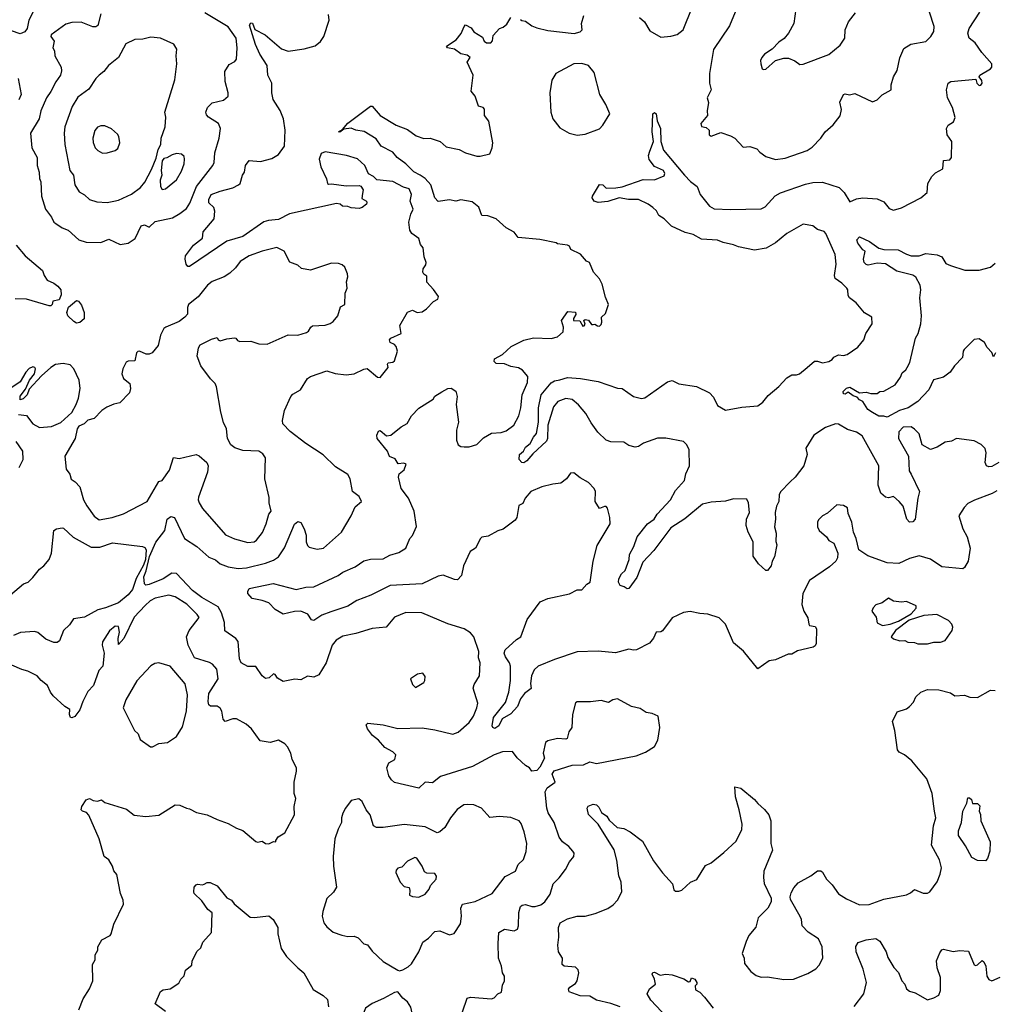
# Model space of a CAD drawing. Extents: x 1921360 to 2014538, y 768294 to 907744.
# Tile 226 of 256: x 1987323 to 1993360, y 822989 to 829089. Entities that reach past the tile are written whole.
import ezdxf

# ---------------------------------------------------------------- set-up
doc = ezdxf.new("R2010")
doc.units = 0

msp = doc.modelspace()

# ---------------------------------------------------------------- linework, layer by layer
at = {"layer": '0CON10XD'}
for points in [[(1987410.5, 829145), (1987380, 829085), (1987369.4, 829035), (1987355, 829013.8), (1987325, 829000.8), (1987225, 829036.7)], [(1987824.5, 829125), (1987806.6, 829053.4), (1987795, 829044.6), (1987775, 829043.8), (1987703.7, 829073.7), (1987645, 829072.3), (1987608.3, 829061.7), (1987517.7, 828995), (1987515.4, 828985), (1987535.4, 828955.4), (1987527.8, 828915), (1987538.9, 828895), (1987540, 828865), (1987579.4, 828795), (1987581.7, 828771.7), (1987576.5, 828745), (1987545.9, 828704.1), (1987516.5, 828643.5), (1987489.6, 828605), (1987453.1, 828525), (1987442.9, 828475), (1987389.4, 828385), (1987398.1, 828295), (1987430.9, 828235), (1987430.6, 828185), (1987443.1, 828145), (1987445.5, 828105.5), (1987453.1, 828085), (1987457.5, 827995), (1987482, 827915), (1987520, 827865), (1987534, 827835), (1987545.7, 827825.7), (1987585, 827798.6), (1987623.8, 827785), (1987690, 827725), (1987735, 827710.8), (1987825, 827707.5), (1987875, 827729.2), (1987945, 827695.7)], [(1987945, 827695.7), (1987995, 827704.3), (1988037.5, 827732.5), (1988075, 827812), (1988095, 827818.8), (1988125.5, 827804.5), (1988161.5, 827838.5), (1988268.8, 827861.2), (1988315, 827887.3), (1988355, 827919.1), (1988377.2, 827952.8), (1988418.8, 828055), (1988518.8, 828185), (1988526.8, 828205), (1988530.5, 828265), (1988557.7, 828355), (1988567.1, 828415), (1988554.7, 828444.7), (1988492.9, 828485), (1988479.1, 828499.1), (1988475.8, 828515), (1988485.7, 828545), (1988515, 828572.9), (1988585, 828591.1), (1988614.2, 828615), (1988614.3, 828635), (1988595.5, 828705.5), (1988592.8, 828767.2), (1988619.6, 828810.4), (1988655, 828830.6), (1988665.4, 828844.6), (1988670.6, 828915), (1988664.4, 828975), (1988615, 829044.3), (1988470.3, 829130.3)], [(1988842.9, 828995), (1988945, 828908.6), (1988985, 828893.1), (1989085, 828909.2), (1989152.7, 828927.3), (1989185.5, 828954.5), (1989206.2, 828985), (1989238.8, 829085), (1989235, 829120)], [(1990425, 829090), (1990433, 829083), (1990455, 829080), (1990495, 829050), (1990525, 829037.5), (1990595, 829021.2), (1990757, 829003), (1990795, 829013.3), (1990806.7, 829025), (1990802.9, 829065), (1990816.7, 829115)], [(1992200, 826935), (1992245, 826973.3), (1992265, 826973.8), (1992295, 826962.5), (1992335, 826971.2), (1992355.9, 826984.1), (1992365, 826997.5), (1992395, 827012.5), (1992425, 827008.8), (1992447.5, 827015), (1992515, 827060), (1992551.2, 827105), (1992564.3, 827145.7), (1992602.5, 827205), (1992600, 827245), (1992555, 827272.5), (1992503.3, 827335), (1992463.3, 827365), (1992455, 827380), (1992453.3, 827415), (1992446.7, 827425), (1992415, 827456.2), (1992373.8, 827485), (1992368.8, 827505), (1992380.9, 827575), (1992373.8, 827633.8), (1992315.4, 827765), (1992305, 827776.1), (1992265, 827788.2), (1992235, 827811.1), (1992175, 827821.2), (1992075, 827763.3), (1992005, 827706.1), (1991946.5, 827673.5), (1991875, 827661.9), (1991775, 827681.5), (1991745, 827694.6), (1991679.3, 827709.3), (1991645, 827723.6), (1991545, 827730), (1991495, 827757.5), (1991445, 827770.4), (1991359.1, 827809.1), (1991314.3, 827855), (1991281.4, 827875), (1991266.4, 827905), (1991245, 827924.6), (1991215.7, 827945.7), (1991155, 827975.3), (1991094.2, 827974.2), (1991035, 827984.7), (1990965, 827962.2), (1990905, 827956.9), (1990880.8, 827965), (1990869.2, 827985), (1990870.8, 827995), (1990915, 828068), (1990933.8, 828065), (1990955, 828045.6), (1991015, 828048.1), (1991055, 828053.5), (1991185, 828097.8), (1991255, 828095.8), (1991315, 828121.2), (1991318.6, 828135), (1991310, 828155), (1991255, 828180), (1991222.3, 828222.3), (1991216.6, 828246.6), (1991225, 828274.2), (1991249.2, 828335), (1991241.2, 828395), (1991244.4, 828505.6), (1991255, 828513.3), (1991265, 828506.2), (1991271.7, 828461.7), (1991292.5, 828415), (1991293.8, 828335), (1991311.3, 828281.3), (1991440.7, 828125), (1991476.8, 828086.8), (1991520, 828055), (1991536.9, 828005), (1991595, 827932.9), (1991625, 827917.5), (1991725, 827913.3), (1991915, 827917.5), (1991940.1, 827929.9), (1992002.1, 827997.9), (1992035, 828015.5), (1992189.5, 828070.5), (1992235, 828080.9), (1992295, 828081.3), (1992399.6, 828049.6), (1992428.9, 828018.9), (1992465, 827961.2), (1992505, 827978), (1992545.6, 827984.4), (1992635, 827979.4), (1992675, 827960.8), (1992708.3, 827918.3), (1992735, 827909.2), (1992785, 827922.5), (1992905, 827984.2), (1992942.7, 828017.3), (1992948.6, 828075), (1992972.4, 828117.6), (1992995, 828139.4), (1993040, 828165), (1993045, 828217.5), (1993085, 828221.2), (1993094.2, 828235), (1993095.8, 828335), (1993068.6, 828375), (1993063.8, 828415), (1993073.8, 828435), (1993106.2, 828455), (1993117, 828483), (1993101.5, 828545), (1993068.9, 828605), (1993062.9, 828655), (1993074.2, 828695), (1993090, 828705), (1993245, 828720), (1993250.4, 828695), (1993265, 828680.8), (1993277, 828683), (1993284.7, 828695), (1993282, 828712), (1993266.7, 828735), (1993270, 828745), (1993336.7, 828785), (1993343.3, 828795), (1993343.3, 828815), (1993283.3, 828885), (1993241.4, 828945), (1993203.1, 828975), (1993195.5, 829005), (1993204.5, 829035), (1993270, 829135)], [(1991162.1, 829102.1), (1991193.8, 829075), (1991225, 829020), (1991295, 828981.2), (1991355, 828986.7), (1991395, 828996), (1991432.5, 829025), (1991487.5, 829165)], [(1991753.5, 829135), (1991719.2, 829050.8), (1991620, 828905), (1991596, 828755), (1991596.4, 828695), (1991605.7, 828655), (1991581.4, 828605), (1991590, 828575), (1991580, 828525), (1991583.3, 828495), (1991541.2, 828445), (1991545, 828427.5), (1991575, 828420), (1991592.5, 828405), (1991592.5, 828375), (1991605, 828366.7), (1991665, 828390), (1991725, 828370), (1991753.3, 828355), (1991805, 828300), (1991845, 828303.8), (1991889.5, 828289.5), (1991908, 828268), (1991945, 828242), (1992005, 828223.3), (1992065, 828230.6), (1992201.2, 828278.8), (1992230.9, 828299.1), (1992285.8, 828355), (1992311.4, 828395), (1992362.2, 828437.8), (1992405, 828493.8), (1992412.7, 828532.7), (1992402.7, 828577.3), (1992425, 828626.2), (1992435, 828630), (1992463.6, 828623.6), (1992495, 828631.2), (1992605, 828580), (1992635, 828593.3), (1992665.9, 828624.1), (1992720, 828655), (1992720, 828685), (1992735.5, 828735), (1992758.5, 828775), (1992775, 828853.3), (1992800.2, 828909.8), (1992842.7, 828937.3), (1992935, 828954), (1992966.2, 828985), (1992984, 829015), (1992986.6, 829046.6), (1992958.9, 829135)], [(1992130, 829155), (1992118.8, 829065), (1992084.3, 829005.7), (1992058.3, 828971.7), (1992025, 828948.8), (1991983, 828907), (1991935.5, 828874.5), (1991918.6, 828855), (1991911.4, 828835), (1991912.5, 828815), (1991921.2, 828785), (1991930.5, 828780.5)], [(1991930.5, 828780.5), (1991945, 828782.5), (1992005, 828836.7), (1992055, 828850), (1992085, 828850), (1992125, 828834), (1992155, 828811.2), (1992175, 828814.2), (1992335, 828873.1), (1992405, 828930.8), (1992433.5, 828975), (1992435.6, 829025), (1992457.1, 829075), (1992498.9, 829131.1)], [(1990065, 822943.3), (1990095, 823027.5), (1990115, 823032.5), (1990245, 823023.8), (1990260.7, 823029.3), (1990285, 823053.3), (1990306.7, 823065), (1990313, 823107), (1990326.7, 823135), (1990326.4, 823163.6), (1990314, 823185), (1990307.1, 823225), (1990288.1, 823275), (1990285.6, 823365), (1990291.2, 823435), (1990325.6, 823454.4), (1990385, 823444.4), (1990405.6, 823454.4), (1990412.5, 823475), (1990415, 823557.5), (1990425.5, 823594.5), (1990435, 823604.3), (1990455, 823608.5), (1990495, 823594.4), (1990515, 823595.6), (1990551.2, 823605), (1990576, 823624), (1990608.1, 823671.9), (1990627.5, 823735), (1990665, 823772.9), (1990702.9, 823825), (1990727.9, 823872.1), (1990755.9, 823904.1), (1990756.7, 823925), (1990748.8, 823938.8), (1990725, 823966.2), (1990685, 823996), (1990665, 824023.8), (1990633.8, 824115), (1990597.1, 824175), (1990587.7, 824205), (1990577.1, 824305), (1990590.7, 824329.3), (1990638.8, 824365), (1990621.2, 824415), (1990632.5, 824435), (1990745, 824471.2), (1990815, 824472), (1990855, 824491.2), (1990895, 824480.8), (1991141.2, 824528.8), (1991199.5, 824550.5), (1991255, 824586.7), (1991276, 824625), (1991288.8, 824705), (1991277.5, 824775), (1991240.8, 824790.8), (1991203.6, 824796.4), (1991165, 824821.9), (1991113.2, 824833.2), (1991025, 824880.6), (1990997.5, 824875), (1990970.5, 824859.5), (1990925, 824871.4), (1990857.6, 824862.4), (1990775, 824862.5), (1990765, 824857.5), (1990747.5, 824785), (1990742.5, 824705), (1990725, 824676.7), (1990713.6, 824636.4), (1990705, 824631.2), (1990654.3, 824635.7), (1990595, 824621.2), (1990579.5, 824610.5), (1990564.2, 824545), (1990573.3, 824515), (1990545, 824457.5), (1990525, 824436.7), (1990495, 824432.5), (1990480, 824455), (1990455, 824469.2), (1990405, 824516.2), (1990374.5, 824554.5), (1990313.1, 824553.1), (1990261.4, 824535), (1990127.3, 824462.7), (1989929.4, 824400.6), (1989879.7, 824360.3), (1989833.8, 824366.2), (1989795, 824327.7), (1989645, 824364.3), (1989625, 824380), (1989609.4, 824405), (1989596.5, 824455), (1989608.6, 824485), (1989646.2, 824505), (1989652, 824535), (1989633.2, 824553.2), (1989585, 824579.2), (1989544.6, 824624.6), (1989507.1, 824655), (1989477.5, 824695), (1989469.3, 824720.7), (1989479.2, 824730.8), (1989575, 824721.2), (1989665, 824698), (1989815, 824702.9), (1989895, 824690.5), (1990005, 824661.9), (1990038.6, 824675), (1990106.5, 824735), (1990133.9, 824775), (1990153.8, 824825), (1990160.5, 824855), (1990132.1, 824947.9), (1990138.6, 824971.4), (1990170.6, 825025), (1990174.4, 825105), (1990164.3, 825135), (1990167.1, 825175), (1990136, 825265), (1990115, 825291.2), (1990075.6, 825315.6), (1989975, 825346.9), (1989814.5, 825414.5), (1989715, 825415.6), (1989645, 825388), (1989593.7, 825326.3), (1989506.8, 825316.8), (1989404.5, 825285.5), (1989325, 825268.8), (1989284, 825246), (1989259.1, 825215), (1989221.1, 825105), (1989175, 825031.2), (1989145, 825016.2), (1989105, 825022.9), (1989065, 824998.6), (1989026, 825004), (1988955, 824988), (1988918.6, 825008.6), (1988905, 825033.3), (1988895, 825036.9), (1988867.8, 825012.2), (1988845, 825008), (1988825, 825023.8), (1988785, 825082), (1988735, 825082), (1988695, 825103.8), (1988685, 825130), (1988675, 825236.2), (1988662, 825255), (1988592.7, 825302.7), (1988590.8, 825355), (1988573, 825415), (1988552.3, 825452.3), (1988450.2, 825510.2), (1988393.4, 825553.4), (1988295, 825657.5), (1988265, 825659.2), (1988210.9, 825625), (1988125, 825590.2), (1988105, 825586.6), (1988095, 825594.3), (1988092.1, 825637.9), (1988107.1, 825675), (1988127, 825763), (1988167, 825853), (1988221.2, 825925), (1988235.8, 825995), (1988258.3, 826011.7), (1988282, 826005), (1988342.9, 825875), (1988420.9, 825825), (1988495, 825758.2), (1988535, 825742.2), (1988565, 825717.4), (1988615, 825698.8), (1988675, 825690), (1988726.8, 825693.2), (1988845, 825722.1), (1988895, 825740.5), (1988925, 825761.9), (1988963.9, 825816.1), (1989025, 825963.8), (1989045, 825980.8), (1989065, 825973.8), (1989085.3, 825935.3), (1989097.8, 825895), (1989096.8, 825855), (1989105, 825830.5), (1989115, 825821.5), (1989165, 825808.2), (1989204.1, 825815.9), (1989316.7, 825913.3), (1989375.8, 826015), (1989400, 826070), (1989439.2, 826105), (1989425.4, 826135.4), (1989385, 826166.7), (1989370, 826245), (1989355, 826272.1), (1989279.3, 826319.3), (1989203.5, 826393.5), (1989095, 826463.5), (1988997.4, 826537.4), (1988952, 826585), (1988949.8, 826605), (1988962.9, 826667.1), (1989002.3, 826755), (1989015, 826769.4), (1989061.2, 826795), (1989106, 826865), (1989125, 826878.6), (1989225, 826914.2), (1989276.8, 826896.8), (1989345, 826888.9), (1989395, 826894.5), (1989455, 826924.2), (1989475, 826927.5), (1989540, 826875), (1989555, 826872.9), (1989606, 826935), (1989600, 826955), (1989605, 826962.5), (1989635, 826967.5), (1989643.6, 826976.4), (1989663.8, 827035), (1989654.2, 827065), (1989645, 827075.8), (1989618.3, 827088.3), (1989612.5, 827105), (1989622.5, 827115), (1989686, 827145), (1989677.5, 827195), (1989725, 827276.2), (1989755, 827288.8), (1989785.7, 827275.7), (1989815, 827278.1), (1989842.7, 827297.3), (1989885, 827342.5), (1989913, 827357), (1989916.7, 827375), (1989885, 827417.5), (1989845, 827463.3), (1989845, 827500), (1989825, 827512.5), (1989820, 827525), (1989822, 827545), (1989839.1, 827570.9), (1989841.4, 827585), (1989828.8, 827618.8), (1989821.2, 827675), (1989806.1, 827696.1), (1989795, 827732.5), (1989752.5, 827765), (1989740, 827785), (1989732.9, 827835), (1989745.4, 827884.6), (1989760, 827915), (1989740.8, 827965), (1989748.9, 828005), (1989735, 828041.2), (1989700.5, 828050.5), (1989635, 828086.5), (1989535, 828096.7), (1989515, 828117.5), (1989483.4, 828133.4), (1989460.8, 828185), (1989415, 828226.8), (1989347.3, 828247.3), (1989215, 828270.9), (1989190.1, 828259.9), (1989178.6, 828225), (1989188.1, 828178.1), (1989223.7, 828103.7), (1989229.4, 828075), (1989235, 828069.4), (1989255, 828071.9), (1989345, 828058.8), (1989425, 828062.5), (1989435, 828057.5), (1989450, 828035), (1989447.1, 828012.9), (1989441.7, 827981.7), (1989470, 827965), (1989472.5, 827955), (1989470, 827945), (1989445, 827926.2), (1989425, 827920), (1989375, 827922.5), (1989355, 827932.5), (1989323, 827933), (1989307.5, 827945), (1989285, 827950), (1988993.1, 827886.9), (1988925, 827851.5), (1988864.8, 827845.2), (1988835, 827835.7), (1988705, 827745.9), (1988605, 827717.3), (1988375, 827559.2), (1988365, 827560), (1988354.3, 827574.3), (1988346.9, 827605), (1988350.6, 827625), (1988398.9, 827691.1), (1988455.4, 827734.6), (1988460, 827775), (1988527.1, 827855), (1988532, 827902), (1988525.4, 827925.4), (1988494.5, 827955), (1988494.5, 827975), (1988508.6, 828005), (1988565, 828026.7), (1988643.8, 828046.2), (1988677.5, 828065), (1988687.5, 828075), (1988701.9, 828125), (1988715.4, 828145), (1988721.9, 828185), (1988745, 828216.2), (1988815, 828210), (1988885, 828229.2), (1988925, 828254.2), (1988963.8, 828306.2), (1988967, 828405), (1988957.3, 828475), (1988935.5, 828525.5), (1988893.2, 828595), (1988885.3, 828634.7), (1988885.3, 828695.3), (1988860.5, 828745), (1988854.6, 828805), (1988811, 828875), (1988782.5, 828935), (1988746, 829055), (1988755, 829070), (1988765, 829066.2), (1988778.9, 829028.9), (1988842.9, 828995)], [(1990875, 827200), (1990885, 827203.3), (1990901.3, 827191.3), (1990915, 827190), (1990925, 827201.4), (1990929.6, 827215), (1990926.2, 827245), (1990951.9, 827268.1), (1990970.6, 827325), (1990950.6, 827370.6), (1990930.6, 827450.6), (1990915, 827482.5), (1990876.7, 827525), (1990852.5, 827585), (1990833.6, 827593.6), (1990795.9, 827635.9), (1990737.5, 827665), (1990727.5, 827685), (1990715, 827692.5), (1990655, 827700), (1990646.4, 827706.4), (1990545, 827727.1), (1990410.2, 827740.2), (1990385, 827772.5), (1990335, 827799.5), (1990275, 827855.6), (1990223, 827873), (1990185, 827876), (1990166.8, 827926.8), (1990125, 827961.4), (1990055, 827972.9), (1990025, 827964.6), (1989985, 827972.9), (1989915, 827963.3), (1989895, 827986.2), (1989869.2, 828065), (1989834.5, 828104.5), (1989803.6, 828125), (1989765, 828146.5), (1989715, 828195.6), (1989661.5, 828235), (1989635, 828267.8), (1989561.2, 828305), (1989530.5, 828350.5), (1989455.7, 828395.7), (1989405, 828404.2), (1989375, 828416), (1989330, 828410), (1989305, 828392.5), (1989297.5, 828395), (1989321.7, 828408.3), (1989355, 828447.7), (1989495, 828554), (1989505, 828553.3), (1989555.7, 828495), (1989655, 828435.5), (1989725, 828409.5), (1989778.6, 828368.6), (1989825, 828351.8), (1989865, 828355.6), (1989927.5, 828335), (1989965, 828302), (1990045, 828284.4), (1990083.8, 828265), (1990155, 828244.3), (1990175, 828243.8), (1990235, 828258.8), (1990248.8, 828295), (1990253.9, 828326.1), (1990229.3, 828459.3), (1990202, 828495), (1990202.5, 828535), (1990193.3, 828545), (1990165, 828553.3), (1990143.8, 828615), (1990120, 828645), (1990131.5, 828745), (1990093.8, 828825), (1990113.5, 828855), (1990095, 828869.1), (1990055, 828878.2), (1990016.6, 828906.6), (1989972.5, 828915), (1989966.7, 828925), (1990026.7, 828963.3), (1990057.5, 829002.5), (1990075, 829047.5), (1990085, 829056.2), (1990118.8, 829038.8), (1990135, 829013.3), (1990189.5, 828979.5), (1990200, 828955), (1990215, 828946.2), (1990240, 828945), (1990251.7, 828958.3), (1990255, 828990), (1990295, 829033.3), (1990318.3, 829041.7), (1990339.5, 829060.5), (1990365, 829102.5)], [(1987865, 827956.1), (1987905, 827963.6), (1987935, 827971.2), (1988015, 828008), (1988071.6, 828048.4), (1988098.2, 828081.8), (1988139.8, 828160.2), (1988168.8, 828231.2), (1988180.6, 828285), (1988198, 828315), (1988200, 828355), (1988224.2, 828425), (1988228.8, 828485), (1988222.2, 828515), (1988283.7, 828716.3), (1988297.1, 828815), (1988291.9, 828865), (1988295.3, 828905.3), (1988276.9, 828936.9), (1988195, 828974.3), (1988135, 828979.5), (1988085, 828968.6), (1988035, 828966.7), (1987980.2, 828939.8), (1987934.3, 828855), (1987872.5, 828805), (1987843.2, 828766.8), (1987815.6, 828744.4), (1987795, 828724), (1987751.2, 828658.8), (1987681.9, 828608.1), (1987648.3, 828551.7), (1987601.5, 828425), (1987597.9, 828385), (1987603.2, 828315), (1987632.9, 828155), (1987655.3, 828125.3), (1987664.6, 828065), (1987691.7, 828021.7), (1987725, 828004.3), (1987755.4, 827975.4), (1987800.3, 827960.3), (1987865, 827956.1)], [(1990775, 828372.5), (1990825, 828379.2), (1990915, 828412), (1990935.5, 828434.5), (1990978.8, 828505), (1990954.2, 828564.2), (1990915.7, 828625.7), (1990881.9, 828761.9), (1990845, 828804.2), (1990805, 828818.1), (1990755, 828814.3), (1990643.7, 828756.3), (1990618.6, 828715), (1990607.1, 828635), (1990612.5, 828515), (1990625.7, 828475), (1990667.9, 828417.9), (1990725.7, 828385.7), (1990775, 828372.5)], [(1987314.2, 828725), (1987332.2, 828625), (1987317.2, 828592.8)], [(1987835, 828262.5), (1987865, 828264.5), (1987915, 828278.1), (1987930, 828290), (1987942.5, 828325), (1987936, 828365), (1987929.4, 828379.4), (1987892.1, 828412.1), (1987850.7, 828430.7), (1987825, 828432.1), (1987805, 828423.5), (1987787.3, 828402.7), (1987775.4, 828355), (1987777.3, 828327.3), (1987789.2, 828295), (1987807.4, 828277.4), (1987835, 828262.5)], [(1988205, 828037.5), (1988225, 828040.8), (1988295, 828095.7), (1988325, 828151.2), (1988340.6, 828195), (1988344.3, 828225), (1988341.2, 828241.2), (1988325.6, 828255.6), (1988295, 828259.2), (1988267.7, 828252.3), (1988235, 828232.5), (1988215, 828228), (1988204.6, 828215.4), (1988198.9, 828155), (1988203.8, 828125), (1988192.9, 828095), (1988194.7, 828055), (1988205, 828037.5)], [(1992820, 826935), (1992836, 826965), (1992872, 827115), (1992887.5, 827145), (1992904.4, 827205.6), (1992909.4, 827255), (1992898.9, 827365), (1992905.5, 827415), (1992900.6, 827445), (1992872.9, 827492.9), (1992855, 827505.7), (1992755, 827530.8), (1992685, 827577.1), (1992635, 827580.8), (1992577.8, 827567.8), (1992565, 827571.5), (1992553.5, 827585), (1992549.4, 827605), (1992560, 827655), (1992545, 827663.8), (1992513.8, 827705), (1992508.8, 827725), (1992525, 827743.8), (1992585.7, 827715.7), (1992645, 827673.8), (1992675.9, 827665.9), (1992765, 827662.3), (1992815, 827635.4), (1992845, 827626.5), (1992893.3, 827626.7), (1992935, 827640.8), (1993005, 827631.9), (1993035, 827619.2), (1993059.1, 827579.1), (1993087.5, 827565), (1993177.6, 827537.6), (1993265, 827537.9), (1993335, 827556.2), (1993365, 827580.5)], [(1987301.1, 827691.1), (1987355.7, 827625), (1987464, 827535), (1987474.2, 827505), (1987493.3, 827475), (1987535, 827457.5), (1987558.3, 827438.3), (1987576.7, 827415), (1987580, 827385), (1987566.4, 827353.6), (1987527.5, 827345), (1987523.3, 827325), (1987515, 827316.7), (1987505, 827316.7), (1987365, 827358), (1987295, 827358.8)], [(1988735, 825850.5), (1988775, 825854.4), (1988790, 825865), (1988827.1, 825912.9), (1988849.2, 825965), (1988865.3, 826024.7), (1988880, 826045), (1988868.9, 826095), (1988868.3, 826128.3), (1988840.4, 826245), (1988844.5, 826374.5), (1988828.3, 826398.3), (1988805, 826416), (1988705, 826420.8), (1988655, 826436), (1988630, 826455), (1988610, 826495), (1988604.3, 826555), (1988585, 826593.3), (1988567.7, 826657.7), (1988542.5, 826815), (1988532.9, 826835), (1988504.3, 826864.3), (1988445.7, 826945), (1988421.9, 827005), (1988430.8, 827055), (1988441.2, 827075), (1988510.6, 827109.4), (1988545, 827120), (1988552.5, 827105), (1988565, 827100), (1988605, 827112.2), (1988652.3, 827117.7), (1988662.5, 827115), (1988671.2, 827101.2), (1988686, 827096), (1988755, 827097.5), (1988805, 827080), (1988855, 827079.4), (1988985, 827135.7), (1989045, 827134.4), (1989098.8, 827151.2), (1989111.7, 827158.3), (1989126.2, 827185), (1989137.1, 827192.9), (1989215, 827195.6), (1989245, 827206), (1989265, 827220), (1989294, 827255), (1989309.7, 827310.3), (1989336, 827325), (1989338.8, 827395), (1989352, 827425), (1989346.2, 827465), (1989356.2, 827495), (1989354.1, 827514.1), (1989336, 827555), (1989320.5, 827570.5), (1989298.3, 827578.3), (1989255, 827581.2), (1989125, 827537.5), (1989068.3, 827548.3), (1989045, 827567.5), (1988995, 827587.5), (1988961.2, 827655), (1988915, 827676.7), (1988825, 827654.5), (1988743.9, 827626.1), (1988688.8, 827591.2), (1988659.4, 827550.6), (1988625, 827518.6), (1988590, 827495), (1988515, 827467.1), (1988486.9, 827445), (1988427.6, 827372.4), (1988368.8, 827325), (1988361.2, 827305), (1988362.5, 827265), (1988345.6, 827245), (1988310.9, 827219.1), (1988227.5, 827185), (1988215.6, 827175), (1988195.6, 827135), (1988179.5, 827070.5), (1988143.3, 827025), (1988125, 827016.2), (1988106.4, 827016.4), (1988065.8, 827035.8), (1988055, 827033.8), (1988045.8, 827024.2), (1988035.4, 826974.6), (1987995, 826973.6), (1987982.7, 826967.3), (1987961.4, 826925), (1987955.6, 826895), (1987965.5, 826865.5), (1988004.2, 826834.2), (1988009.2, 826805), (1988003, 826777), (1987943.8, 826715), (1987905, 826707.1), (1987861.7, 826688.3), (1987832.4, 826667.6), (1987785, 826618.8), (1987745, 826607.5), (1987722.5, 826585), (1987688.3, 826571.7), (1987678.8, 826555), (1987665.6, 826495), (1987602.2, 826385), (1987611.4, 826305), (1987632.7, 826272.7), (1987641.7, 826241.7), (1987666.2, 826226.2), (1987694.3, 826195), (1987717.5, 826115), (1987737.6, 826077.6), (1987785, 826012.5), (1987815, 825990.8), (1987895, 826004.5), (1987965, 826028.6), (1988112.7, 826105), (1988185, 826227.5), (1988205, 826234), (1988251.2, 826298.8), (1988275, 826375.7), (1988310.2, 826369.8), (1988415, 826395.8), (1988435, 826387.1), (1988482.9, 826345), (1988490, 826325), (1988486.7, 826285), (1988430.9, 826130.9), (1988428.5, 826115), (1988434.6, 826095), (1988455, 826060.6), (1988598.5, 825898.5), (1988653.3, 825873.3), (1988735, 825850.5)], [(1987675, 827208.8), (1987658.3, 827218.3), (1987620, 827255), (1987614, 827274), (1987625, 827308), (1987675, 827350), (1987687.5, 827345), (1987705, 827320), (1987721.9, 827275), (1987722, 827235), (1987695, 827212), (1987675, 827208.8)], [(1993375, 826170), (1993346.8, 826153.2), (1993237, 826113), (1993195, 826090.8), (1993172.2, 826067.8), (1993140, 826015), (1993165.4, 825935.4), (1993191.1, 825885), (1993210.6, 825815), (1993197.1, 825735), (1993175.8, 825694.2), (1993165, 825686), (1993035, 825700), (1992965, 825745.8), (1992895, 825767.1), (1992835, 825750.6), (1992769.2, 825720.8), (1992695, 825724.1), (1992576.6, 825766.6), (1992520, 825805), (1992504.2, 825875), (1992487.5, 825915), (1992478, 825975), (1992455, 826030), (1992450, 826065), (1992425, 826080), (1992385, 826083.3), (1992327.3, 826032.7), (1992295, 826016.2), (1992270.2, 825989.8), (1992264.5, 825975), (1992265, 825947.5), (1992275, 825923.8), (1992320, 825885), (1992335, 825863.3), (1992365.6, 825845.6), (1992390, 825785), (1992388.8, 825755), (1992378.8, 825735), (1992338.3, 825698.3), (1992215, 825614.3), (1992172.9, 825535), (1992166.9, 825465), (1992180.8, 825425), (1992204.3, 825384.3), (1992210.8, 825345), (1992215.9, 825335.9), (1992250, 825330), (1992258.8, 825315), (1992256.7, 825225), (1992250, 825210), (1992237.6, 825202.4), (1992140.5, 825179.5), (1992105, 825158.8), (1992082.7, 825157.3), (1992005, 825123.8), (1991965, 825116.7), (1991895, 825067.5), (1991806.1, 825176.1), (1991745, 825228), (1991695, 825343.3), (1991655, 825384.3), (1991585, 825407.1), (1991535, 825409.4), (1991475, 825422.9), (1991435, 825415.7), (1991365, 825383.3), (1991305, 825303.8), (1991295, 825296.2), (1991265, 825293.8), (1991247.7, 825257.7), (1991223, 825227), (1991144.3, 825184.3), (1991125, 825182.2), (1991095, 825189.4), (1991014.2, 825165.8), (1990905, 825177.8), (1990775, 825171.8), (1990635, 825126.2), (1990535, 825084.6), (1990509.5, 825060.5), (1990493.3, 825025), (1990486, 824976), (1990490.6, 824945), (1990450, 824915), (1990425, 824881.2), (1990406.2, 824835), (1990365, 824788.2), (1990311.4, 824758.6), (1990290.6, 824715), (1990265, 824698.8), (1990254.1, 824704.1), (1990250, 824715), (1990257.9, 824765), (1990332, 824858), (1990353.2, 824923.2), (1990362.7, 824995), (1990363.8, 825085), (1990357.5, 825105), (1990331.2, 825141.2), (1990323.6, 825165), (1990330.6, 825185), (1990400.8, 825249.2), (1990427.1, 825265), (1990466.6, 825373.4), (1990547.3, 825482.7), (1990595, 825503.3), (1990728, 825532), (1990775, 825556), (1990805, 825556), (1990835, 825591.2), (1990856.2, 825605), (1990874.4, 825735), (1990898.7, 825831.3), (1990980.6, 825965), (1990978.6, 826005), (1990963.6, 826063.6), (1990955, 826072.5), (1990945, 826072.5), (1990915, 826060), (1990887.5, 826105), (1990890, 826165), (1990881.2, 826185), (1990845, 826222), (1990795, 826250), (1990755, 826282.5), (1990735, 826280), (1990710, 826245), (1990675, 826216.7), (1990625, 826212), (1990556.7, 826195), (1990488, 826165), (1990454.2, 826125), (1990439.3, 826090.7), (1990415, 826080), (1990402, 826005), (1990392, 825988), (1990317.5, 825932.5), (1990285, 825922.9), (1990225, 825890), (1990185, 825882.5), (1990176.2, 825875), (1990145.4, 825814.6), (1990113.3, 825795), (1990071.9, 825705), (1990058.8, 825645), (1990035, 825618.8), (1990015, 825620), (1989945, 825648.2), (1989915, 825642.5), (1989815, 825593.5), (1989617.1, 825582.9), (1989497.2, 825522.8), (1989410, 825490), (1989356.2, 825455), (1989249.8, 825420.2), (1989195, 825399.5), (1989145, 825366), (1989130.8, 825370.8), (1989106.8, 825406.8), (1989064.2, 825424.2), (1989025, 825423.3), (1988955, 825406.2), (1988905, 825436), (1988865, 825476.2), (1988825, 825491.2), (1988762.7, 825502.7), (1988735.7, 825535), (1988735, 825547.5), (1988744.4, 825565.6), (1988893.5, 825596.5), (1989035, 825558.8), (1989095, 825572.5), (1989145, 825574.4), (1989296, 825645), (1989325, 825665.6), (1989399.8, 825700.2), (1989455, 825737.1), (1989495, 825746.7), (1989575, 825749.4), (1989615, 825771.4), (1989672.1, 825787.9), (1989714.4, 825815.6), (1989739.2, 825875), (1989755.6, 825894.4), (1989780.3, 825949.7), (1989765.6, 826045), (1989731.2, 826125), (1989685.6, 826185.6), (1989668.5, 826255), (1989673.8, 826275), (1989705, 826300), (1989716, 826335), (1989702.3, 826342.3), (1989666.7, 826336.7), (1989647.5, 826367.5), (1989613.2, 826383.2), (1989600.8, 826415), (1989536.2, 826495), (1989534.4, 826515), (1989545, 826540), (1989555, 826543.3), (1989595, 826510), (1989622, 826515), (1989685, 826565.8), (1989722.7, 826587.3), (1989748.8, 826635), (1989795, 826681.2), (1989883, 826737), (1989894.2, 826755.8), (1989936.8, 826783.2), (1989975, 826803.3), (1989995, 826806.2), (1990025, 826788), (1990032.5, 826755), (1990026.4, 826705), (1990041.4, 826595), (1990028.6, 826545), (1990028.1, 826485), (1990038, 826455), (1990054.6, 826444.6), (1990075, 826441.8), (1990107.2, 826442.8), (1990155, 826458), (1990195, 826498.8), (1990245, 826528), (1990305, 826531.4), (1990335, 826541.9), (1990383.9, 826576.1), (1990414.5, 826635), (1990426.4, 826685), (1990434.5, 826765), (1990468, 826842), (1990469.4, 826879.4), (1990437, 826917), (1990412.7, 826932.7), (1990365, 826940), (1990325, 826956.2), (1990275, 826958.8), (1990262.3, 826972.3), (1990263, 826987), (1990313.3, 827015), (1990366.7, 827065), (1990445, 827102.9), (1990505, 827116.9), (1990615, 827112.9), (1990655, 827124.4), (1990689.2, 827155), (1990690.8, 827185), (1990678.8, 827225), (1990718.3, 827281.7), (1990765, 827276.7), (1990768.3, 827261.7), (1990752.2, 827237.8), (1990754, 827225), (1990793, 827223), (1990810.9, 827190.9), (1990818.5, 827191.5), (1990825, 827202.5), (1990816.7, 827225), (1990825, 827231.2), (1990846.9, 827226.9), (1990865, 827201.2), (1990875, 827200)], [(1993366, 827025), (1993355, 827000), (1993345, 827026.7), (1993315, 827058), (1993298.2, 827088.2), (1993265, 827112.5), (1993235, 827107.5), (1993172.2, 827045), (1993166.2, 827035), (1993163.3, 826996.7), (1993114, 826945), (1993085.3, 826905), (1993045.9, 826874.1), (1992982.9, 826857.1), (1992953.8, 826795), (1992885, 826724.4), (1992825.7, 826685), (1992772.1, 826667.9), (1992695, 826626.5), (1992675, 826632.9), (1992645, 826632), (1992605, 826654.4), (1992576, 826675), (1992545, 826722.5), (1992525, 826733.3), (1992510.7, 826750.7), (1992485, 826759.2), (1992455, 826782), (1992435, 826768.8), (1992425, 826770), (1992424.2, 826785), (1992445, 826805.6), (1992465, 826812.9), (1992525, 826776.7), (1992565, 826781.2), (1992595, 826772.5), (1992633, 826773), (1992650, 826785), (1992675, 826787.5), (1992745, 826827.5), (1992778.8, 826875), (1992789.5, 826900.5), (1992811.2, 826918.8), (1992820, 826935)], [(1987315, 826642.5), (1987365, 826635.8), (1987404.3, 826585), (1987445, 826562), (1987520.6, 826569.4), (1987576.6, 826593.4), (1987645.6, 826654.4), (1987672.9, 826705), (1987686.7, 826745), (1987696.7, 826805), (1987691.1, 826855), (1987658.2, 826925), (1987635, 826950), (1987592, 826958), (1987545, 826952.9), (1987515, 826934.1), (1987458.1, 826881.9), (1987381.1, 826798.9), (1987369.2, 826765), (1987345, 826740.8), (1987325, 826733.3), (1987325, 826756.2), (1987359.1, 826800.9), (1987384.4, 826855), (1987414.5, 826895), (1987421.4, 826925), (1987416, 826935), (1987405, 826937.5), (1987382, 826928), (1987360.8, 826905), (1987325, 826846), (1987275, 826811.2)], [(1993387.5, 826345), (1993345, 826320.9), (1993325, 826317.8), (1993311.9, 826325), (1993302.5, 826345), (1993308.9, 826405), (1993302.4, 826432.4), (1993277.9, 826457.9), (1993235, 826480), (1993125, 826494), (1993095, 826478.8), (1993055, 826470.8), (1993005, 826440), (1992965, 826427.1), (1992912, 826455), (1992895, 826523.3), (1992865, 826552.5), (1992845, 826566), (1992795, 826564.2), (1992768.6, 826535), (1992767.1, 826495), (1992828.6, 826385), (1992832.5, 826295), (1992843.9, 826273.9), (1992896.7, 826165), (1992885.6, 826125.6), (1992869.2, 825995), (1992855, 825978), (1992835, 825976), (1992818.6, 825995), (1992794.3, 826075), (1992770.8, 826105), (1992735, 826134), (1992705, 826126), (1992685, 826130), (1992656.5, 826156.5), (1992640, 826205), (1992645, 826326), (1992541.2, 826511.2), (1992505, 826533.5), (1992450.5, 826550.5), (1992395, 826584), (1992375, 826585.6), (1992315, 826561.9), (1992240.8, 826515), (1992192.2, 826435), (1992199.5, 826395), (1992179.2, 826325), (1992126.7, 826255), (1992095, 826226), (1992035.4, 826164.6), (1992027.5, 826145), (1992025.5, 826104.5), (1992010.6, 826075), (1992002.9, 826035), (1992004.5, 825994.5), (1991997.5, 825947.5), (1992007.5, 825907.5), (1992005.7, 825855.7), (1992012, 825835), (1991998.8, 825761.2), (1991984.2, 825735), (1991977.5, 825705), (1991955, 825676.7), (1991945, 825677.5), (1991898.3, 825718.3), (1991865.9, 825765.9), (1991865.8, 825855), (1991834.5, 825914.5), (1991823.1, 825955), (1991824.5, 825995.5), (1991844.2, 826035), (1991837.5, 826095), (1991827.5, 826117.5), (1991745, 826120.6), (1991695, 826105.6), (1991605, 826100.9), (1991551.7, 826088.3), (1991442.6, 825997.4), (1991355, 825940), (1991250.2, 825799.8), (1991182.2, 825727.8), (1991145, 825634), (1991096.7, 825565), (1991085, 825562.5), (1991066.2, 825576.2), (1991043, 825583), (1991032, 825605), (1991034, 825625), (1991051.2, 825655), (1991073.9, 825676.1), (1991098, 825745), (1991100, 825775), (1991127.5, 825825), (1991147.5, 825885), (1991212.1, 825965), (1991253.5, 825995), (1991271.1, 826025), (1991353.5, 826115), (1991385, 826171.9), (1991441.5, 826235), (1991449.4, 826275), (1991471.4, 826325), (1991470, 826425), (1991455.5, 826455), (1991435, 826475.6), (1991325, 826497.1), (1991274.1, 826495.9), (1991185.7, 826465), (1991155.8, 826444.2), (1991135, 826441.1), (1991095, 826451), (1991065, 826470.7), (1990984, 826474), (1990954.5, 826485), (1990903.7, 826533.7), (1990861.5, 826591.5), (1990829.2, 826649.2), (1990783.7, 826703.7), (1990745, 826735.5), (1990705, 826742), (1990655.8, 826724.2), (1990629, 826691), (1990594, 826576), (1990591.4, 826495), (1990585, 826478.8), (1990501.2, 826398.8), (1990465, 826355.8), (1990445, 826344), (1990432.5, 826345), (1990417.5, 826365), (1990418.8, 826395), (1990443.9, 826416.1), (1990455, 826441.2), (1990485, 826463.8), (1990505, 826502.5), (1990524.5, 826525.5), (1990535.6, 826595), (1990536.2, 826685), (1990552.9, 826765), (1990615, 826839.1), (1990635, 826851.9), (1990668.3, 826858.3), (1990715, 826871.9), (1990796.1, 826866.1), (1990905, 826848.1), (1991025, 826805.5), (1991055, 826804.4), (1991125, 826754.3), (1991175, 826742.2), (1991195, 826746.9), (1991335, 826844.6), (1991365, 826853.5), (1991405, 826833.8), (1991515, 826816.5), (1991596.2, 826776.2), (1991619.4, 826749.4), (1991645, 826699.4), (1991695, 826670), (1991795, 826689.4), (1991895, 826697.1), (1991925, 826719.2), (1991959.4, 826760.6), (1992025, 826815.8), (1992075, 826870), (1992105, 826888), (1992135, 826888), (1992153.3, 826895), (1992200, 826935)], [(1987318.6, 826315), (1987343.8, 826365), (1987342.2, 826415), (1987300, 826475)], [(1987265, 825525.8), (1987346.7, 825595), (1987375, 825604.2), (1987405, 825634), (1987445, 825684.3), (1987472.5, 825705), (1987506.2, 825743.8), (1987518.9, 825785), (1987533.3, 825925), (1987550, 825935), (1987585, 825941.2), (1987595, 825938.8), (1987654, 825884), (1987765, 825820.8), (1987818.9, 825821.1), (1987897.2, 825847.2), (1988084.4, 825824.4), (1988098.6, 825818.6), (1988105.8, 825805), (1988102.2, 825745), (1988090.6, 825709.4), (1988045, 825626.7), (1988021.1, 825558.9), (1987995, 825525.3), (1987935, 825476.7), (1987855, 825444.7), (1987806.9, 825433.1), (1987725, 825386.5), (1987655, 825377.1), (1987630.9, 825339.1), (1987593.1, 825305), (1987568.6, 825241.4), (1987555, 825230.8), (1987535, 825230)], [(1987690, 822955), (1987716.1, 823023.9), (1987755.8, 823085), (1987775.8, 823135), (1987774.1, 823235.9), (1987790, 823265), (1987790, 823295), (1987806.7, 823325), (1987806.7, 823345), (1987832.3, 823387.7), (1987882.5, 823415), (1987890, 823425), (1987906.2, 823485), (1987965, 823610), (1987963.8, 823635), (1987948, 823675), (1987923.9, 823793.9), (1987906.2, 823816.2), (1987898, 823845), (1987875, 823883.3), (1987846.2, 823905), (1987814.1, 824014.1), (1987751.2, 824161.2), (1987737.3, 824177.3), (1987712.5, 824185), (1987703.3, 824195), (1987706.7, 824215), (1987734.2, 824255.8), (1987755, 824263.3), (1987778.3, 824251.7), (1987805, 824248), (1987830, 824255), (1987849.2, 824239.2), (1987985, 824198.9), (1988031.7, 824161.7), (1988105, 824152), (1988185, 824161.2), (1988285, 824224), (1988315, 824222.5), (1988355, 824204), (1988375, 824201.2), (1988418.3, 824178.3), (1988485, 824163.8), (1988545, 824133.1), (1988615, 824110), (1988665, 824080), (1988705.5, 824065.5), (1988785, 823998), (1988795, 823994), (1988825, 824000), (1988845, 823986.2), (1988865.9, 823984.1), (1988895, 823997.5), (1988910, 823995), (1988910, 824005), (1988924.1, 824025.9), (1988965, 824052.5), (1989025, 824163.3), (1989022, 824215), (1989032.9, 824265), (1989023.1, 824295), (1989022, 824365), (1989037.5, 824432.5), (1989038, 824455), (1989010, 824505), (1989002, 824545), (1988982, 824585), (1988965, 824602), (1988925, 824626.2), (1988875, 824612), (1988811.7, 824621.7), (1988758.6, 824695), (1988725.8, 824725), (1988665, 824758.1), (1988643.1, 824756.9), (1988595, 824740.8), (1988583.6, 824755), (1988574.5, 824805), (1988563.8, 824823.8), (1988545, 824835.7), (1988505, 824837.1), (1988495, 824844), (1988490, 824865), (1988494.1, 824915), (1988552.9, 825005), (1988544.5, 825064.5), (1988516, 825096), (1988497.4, 825107.4), (1988405, 825135.6), (1988367.3, 825215), (1988356.7, 825265), (1988371.8, 825305), (1988433.8, 825385), (1988421.4, 825405), (1988358.8, 825468.8), (1988285, 825512.5), (1988246.3, 825523.7), (1988161.4, 825505), (1988131, 825489), (1988099.6, 825460.4), (1988032, 825388), (1987968.1, 825255), (1987935, 825217.5), (1987932.1, 825255), (1987941.4, 825295), (1987935, 825330.6), (1987915, 825332.5), (1987878.1, 825301.9), (1987835.7, 825235), (1987834.3, 825215), (1987846.7, 825165), (1987837.1, 825085), (1987812.6, 825057.4), (1987780, 824965), (1987745, 824926.2), (1987712.9, 824865), (1987695, 824812.5), (1987665, 824772.5), (1987645, 824763.3), (1987637, 824767), (1987631.2, 824785), (1987633.3, 824815), (1987603.1, 824833.1), (1987530.7, 824900.7), (1987513.3, 824923.3), (1987494.3, 824965), (1987455.3, 824995.3), (1987430.8, 825025), (1987373.7, 825053.7), (1987335, 825064.3), (1987275, 825090)], [(1992666.1, 825336.1), (1992715, 825344.2), (1992766.8, 825363.2), (1992845, 825408), (1992876.1, 825443.9), (1992875, 825457.5), (1992815, 825484), (1992785, 825480), (1992735, 825487.1), (1992705, 825506.2), (1992665, 825476.2), (1992625, 825463.3), (1992608.8, 825445), (1992602, 825425), (1992627.7, 825387.7), (1992635, 825352.5), (1992666.1, 825336.1)], [(1992885, 825221.4), (1992945, 825222.5), (1992985, 825233.1), (1993026.7, 825233.3), (1993055, 825243.3), (1993098.8, 825305), (1993103.3, 825325), (1993096.7, 825345), (1993075, 825366.2), (1993004.4, 825404.4), (1992922.3, 825397.7), (1992831.9, 825368.1), (1992747.1, 825305), (1992721.2, 825265), (1992735, 825253.8), (1992775, 825240.8), (1992805, 825242), (1992825, 825232.5), (1992865, 825230.8), (1992885, 825221.4)], [(1987535, 825230), (1987485, 825250.8), (1987435, 825292.5), (1987415, 825297.8), (1987327.9, 825292.1), (1987285, 825273.2)], [(1988145, 824583.8), (1988185, 824604), (1988239.1, 824610.9), (1988295, 824648.8), (1988331.8, 824708.2), (1988355.4, 824805), (1988362.8, 824907.2), (1988348.2, 824975), (1988253.8, 825085), (1988185, 825103.8), (1988159.5, 825100.5), (1988134.4, 825085.6), (1988047.7, 824992.3), (1987980.6, 824875), (1987964.4, 824825), (1988034, 824685), (1988056, 824665), (1988068.8, 824628.8), (1988132.5, 824585), (1988145, 824583.8)], [(1989775, 824952.5), (1989825, 824983.3), (1989832.5, 824995), (1989835, 825020), (1989820.7, 825040.7), (1989786.4, 825033.6), (1989742.5, 825005), (1989755, 824970), (1989775, 824952.5)], [(1990844.1, 824215.9), (1990875, 824229.2), (1990895, 824224), (1990909.7, 824209.7), (1990926.9, 824176.9), (1990958.8, 824155), (1990975, 824130), (1991023.3, 824085), (1991065, 824078.8), (1991105, 824057.5), (1991179.5, 823999.5), (1991248.5, 823878.5), (1991303.6, 823803.6), (1991365.8, 823735.8), (1991375, 823697.5), (1991385, 823690), (1991405, 823690), (1991425, 823696), (1991477.5, 823745), (1991517, 823763), (1991570.5, 823849.5), (1991605, 823866.2), (1991685, 823929.2), (1991759.7, 824000.3), (1991795, 824072.5), (1991797.5, 824105), (1991780, 824195), (1991755.7, 824275), (1991753, 824337), (1991788.8, 824328.8), (1991875, 824258.8), (1991895, 824232.5), (1991935.9, 824195.9), (1991962.3, 824162.3), (1991976.2, 824125), (1991975.8, 823985), (1991985.8, 823945), (1991932.9, 823815), (1991930, 823775), (1991935, 823737.5), (1991977, 823647), (1991977.5, 823625), (1991956.7, 823585), (1991896.7, 823525), (1991883.4, 823466.6), (1991840, 823415), (1991822.2, 823377.8), (1991797.5, 823305), (1991809.2, 823275), (1991812.7, 823242.7), (1991851.7, 823191.7), (1991885, 823168), (1991915, 823157.5), (1991955, 823160), (1992055, 823142.5), (1992115, 823146), (1992205, 823180.8), (1992255, 823210), (1992275, 823231.2), (1992298, 823275), (1992292.9, 823345), (1992271.4, 823395), (1992207, 823437), (1992170, 823475), (1992166.1, 823513.9), (1992156.4, 823533.6), (1992097.9, 823637.9), (1992094.3, 823655), (1992100.3, 823679.7), (1992118.3, 823711.7), (1992145, 823741.4), (1992223.8, 823785), (1992265, 823816), (1992285, 823816), (1992295, 823808.8), (1992319.4, 823765), (1992355, 823729.2), (1992394.5, 823674.5), (1992443.6, 823643.6), (1992525, 823605.6), (1992585, 823607.5), (1992675, 823640), (1992815, 823667.8), (1992840.7, 823679.3), (1992865, 823700), (1992918.6, 823678.6), (1992945, 823677.5), (1992961.2, 823685), (1993005, 823748.8), (1993024.5, 823795), (1993032.9, 823835), (1993021.1, 823885), (1992970, 823975), (1992982.5, 824095), (1992998.2, 824145), (1992989.4, 824185), (1992974.4, 824295), (1992942.2, 824385), (1992848, 824498), (1992804.3, 824534.3), (1992770.5, 824550.5), (1992759.4, 824565), (1992744.2, 824685), (1992728, 824742), (1992758.8, 824801.2), (1992815, 824818.8), (1992835, 824833.8), (1992858.2, 824861.8), (1992872.9, 824895), (1992905, 824923.1), (1992945, 824940), (1993015, 824937.1), (1993087.8, 824917.8), (1993115, 824900), (1993175, 824904), (1993207.3, 824892.7), (1993255, 824890), (1993335, 824936), (1993365, 824933.3)], [(1989675, 823196.7), (1989695, 823203.3), (1989728.7, 823221.3), (1989749.4, 823240.6), (1989794.5, 823315), (1989820.5, 823375), (1989855, 823398.9), (1989895, 823440), (1989925, 823444.5), (1989985, 823418.6), (1990012.9, 823427.1), (1990052.4, 823487.6), (1990059.6, 823535), (1990054.7, 823585.3), (1990065, 823609.5), (1990145, 823626.2), (1990250, 823675), (1990329.8, 823780.2), (1990394.2, 823815), (1990410.6, 823855), (1990443.8, 823886.2), (1990460, 823935), (1990463.3, 823985), (1990448.5, 824058.5), (1990428.7, 824108.7), (1990415.7, 824125.7), (1990365, 824146.7), (1990295, 824152.2), (1990235, 824147.1), (1990183.3, 824203.3), (1990135, 824225.7), (1990097.5, 824227.5), (1990073.8, 824225), (1990033, 824197), (1989990.5, 824145), (1989956.5, 824085), (1989925, 824057.1), (1989907.6, 824052.4), (1989835, 824088), (1989703.3, 824103.3), (1989575, 824084.6), (1989532, 824085), (1989515, 824095.6), (1989492.9, 824162.9), (1989468.8, 824195), (1989443.3, 824245), (1989423, 824263), (1989375, 824252.5), (1989340, 824205), (1989325, 824172.5), (1989316.2, 824145), (1989316, 824115), (1989294.4, 824075), (1989275.7, 824015), (1989264.4, 823905), (1989265.5, 823845.5), (1989286, 823715), (1989266.8, 823683.2), (1989225.8, 823644.2), (1989200, 823565), (1989196, 823535), (1989206, 823495), (1989225, 823468.8), (1989265, 823436.2), (1989317.1, 823417.1), (1989355, 823408.6), (1989395, 823410.6), (1989420.3, 823400.3), (1989454.4, 823364.4), (1989477, 823357), (1989505, 823317.5), (1989575, 823254), (1989665, 823200), (1989675, 823196.7)], [(1993305, 823877.3), (1993255, 823879.4), (1993219.4, 823899.4), (1993181.7, 823971.7), (1993138.1, 824035), (1993136.8, 824063.2), (1993155.5, 824114.5), (1993164.6, 824185.4), (1993190, 824235), (1993195, 824267.5), (1993205, 824268.8), (1993218.8, 824258.8), (1993225, 824233.3), (1993255, 824232.5), (1993269.1, 824219.1), (1993266, 824185), (1993274.2, 824165), (1993275.5, 824125), (1993334.8, 823995), (1993332.9, 823937.1), (1993318.1, 823891.9), (1993305, 823877.3)], [(1991042.7, 822972.7), (1990984.4, 822994.4), (1990895, 823015.8), (1990855, 823040), (1990795, 823041.2), (1990726.4, 823066.4), (1990723, 823083), (1990730, 823095), (1990765, 823118.8), (1990776, 823135), (1990785.8, 823184.2), (1990782.3, 823202.3), (1990765, 823219.2), (1990696.2, 823226.2), (1990683.3, 823235), (1990685.7, 823275), (1990661.1, 823315), (1990655.5, 823355), (1990661.9, 823405), (1990660, 823465), (1990671.2, 823495), (1990715, 823518.1), (1990775.4, 823534.6), (1990825, 823535.7), (1990888.3, 823551.7), (1990965, 823583.3), (1990998, 823605), (1991025, 823634), (1991051.5, 823685), (1991047.9, 823745), (1991034, 823785), (1991022.3, 823882.3), (1991005.2, 823945.2), (1990905.5, 824105.5), (1990846, 824165), (1990836.7, 824203.3), (1990844.1, 824215.9)], [(1989795, 823653.3), (1989835, 823672.5), (1989858.3, 823701.7), (1989866.7, 823725), (1989903.3, 823765), (1989903.6, 823783.6), (1989895, 823798.8), (1989845, 823802.5), (1989830.7, 823810.7), (1989816.2, 823845), (1989783.3, 823895), (1989771.2, 823898.8), (1989725, 823876.7), (1989690.7, 823839.3), (1989665, 823832.5), (1989655, 823820), (1989653.3, 823805), (1989680, 823745), (1989705, 823720), (1989735, 823712.5), (1989740, 823695), (1989737.5, 823665), (1989755, 823656.7), (1989795, 823653.3)], [(1988225, 822945.7), (1988162.7, 822992.7), (1988195, 823068.8), (1988212.1, 823077.9), (1988255, 823086), (1988309.2, 823120.8), (1988321.2, 823145), (1988341.2, 823165), (1988349.5, 823200.5), (1988388.8, 823231.2), (1988390.5, 823259.5), (1988421.7, 823318.3), (1988445, 823340), (1988456.2, 823375), (1988510, 823435), (1988514, 823555), (1988487.3, 823577.3), (1988450.3, 823630.3), (1988403.8, 823675), (1988401.2, 823685), (1988404.2, 823715), (1988415, 823730), (1988425, 823733.8), (1988455, 823728.8), (1988465, 823733.8), (1988485, 823743.3), (1988503, 823743), (1988545, 823724.2), (1988605, 823648.8), (1988635, 823634), (1988652.2, 823612.2), (1988749.7, 823529.7), (1988775, 823526.9), (1988865, 823536.7), (1988892.5, 823515), (1988922, 823465), (1988922.5, 823425), (1988942.9, 823335), (1988975.6, 823285), (1989044.6, 823214.6), (1989082.9, 823185), (1989141.3, 823081.3), (1989203, 823043), (1989228.3, 823018.3), (1989235.8, 822974.2)], [(1992491.1, 822975), (1992551.5, 823055), (1992567.9, 823125), (1992547.3, 823207.2), (1992503.3, 823315), (1992501.8, 823348.2), (1992516.9, 823373.1), (1992565, 823388.9), (1992625, 823396.7), (1992651.2, 823381.2), (1992689.5, 823315), (1992699.4, 823279.4), (1992737, 823217), (1992767, 823187), (1992787.5, 823135), (1992805, 823113.3), (1992816, 823085), (1992835, 823070), (1992869.5, 823059.5), (1992945, 823018), (1992985, 823029.2), (1993015, 823046.2), (1993026.5, 823075), (1993025.6, 823155), (1993005.6, 823215), (1993002.1, 823257.9), (1993022.6, 823307.4), (1993034.2, 823325.8), (1993045, 823330), (1993105, 823316.2), (1993145, 823323.3), (1993198.8, 823318.8), (1993235, 823233.3), (1993245, 823228.8), (1993255, 823233.8), (1993285, 823260), (1993295, 823253.3), (1993306.8, 823225), (1993313.4, 823163.4), (1993325, 823142), (1993345, 823134), (1993395, 823157.5)], [(1991364.3, 822875), (1991232.9, 823015), (1991208.8, 823055), (1991224, 823085), (1991260, 823115), (1991255.7, 823145.7), (1991240, 823175), (1991245, 823186.2), (1991255, 823188.8), (1991289.3, 823169.3), (1991325, 823175.7), (1991365, 823171.1), (1991437.5, 823147.5), (1991465, 823127.5), (1991475, 823130), (1991485, 823152.5), (1991505, 823146), (1991517.5, 823125), (1991517.5, 823115), (1991507, 823103), (1991508.8, 823078.8), (1991535, 823064), (1991565, 823033.8), (1991618.8, 822965)], [(1989591.7, 822648.3), (1989625, 822654.3), (1989661.7, 822668.3), (1989714.5, 822715.5), (1989739.4, 822765), (1989754.1, 822854.1), (1989753.8, 822935), (1989745, 822972.5), (1989723.9, 823003.9), (1989695, 823026.7), (1989665, 823066.7), (1989645, 823063.3), (1989575.7, 823024.3), (1989505, 822993.8), (1989464, 822965), (1989452.9, 822935), (1989451.9, 822805), (1989462.2, 822735), (1989474.4, 822705), (1989504.2, 822675), (1989535, 822661.5), (1989591.7, 822648.3)]]:
    msp.add_lwpolyline(points, dxfattribs=at)

doc.saveas('drawing.dxf')
